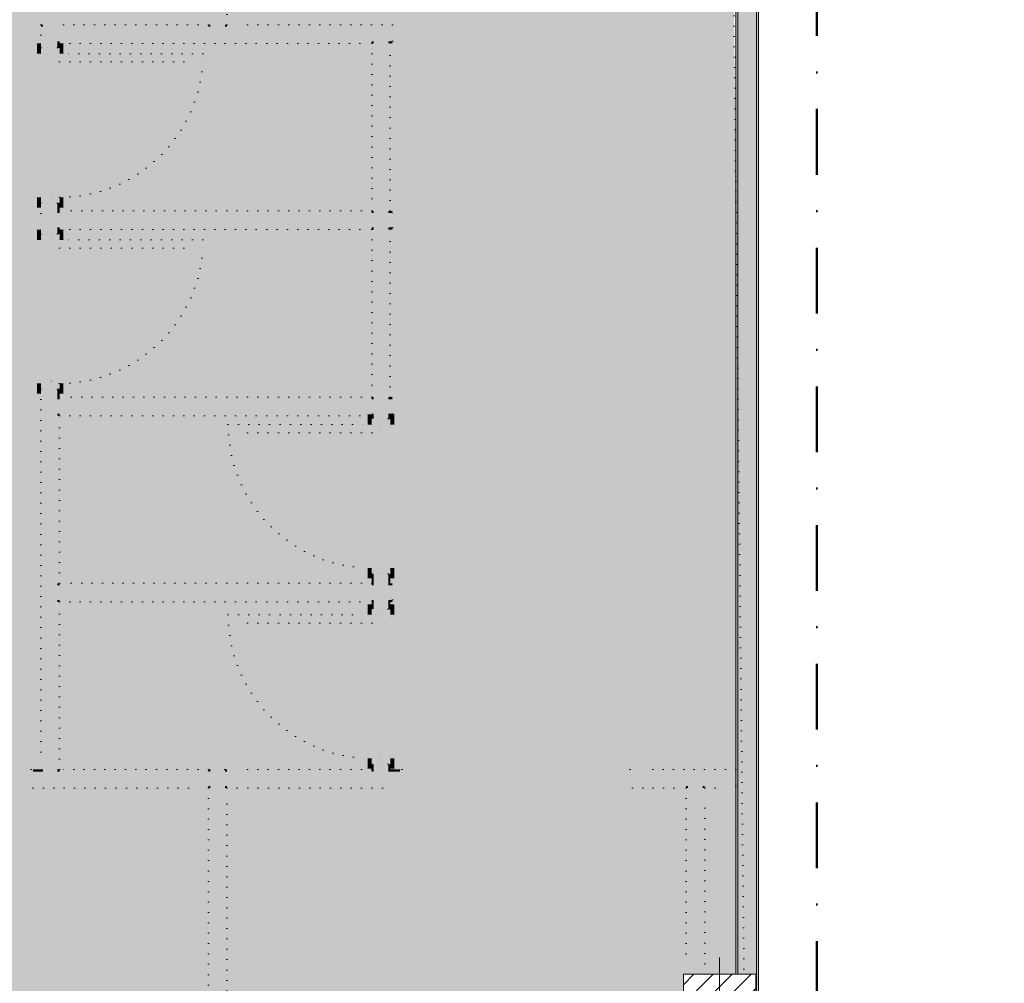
# Model space of a CAD drawing. Header units: millimetres. Extents: x -40968 to 11883, y -18948 to 4746.
# Tile 29 of 33: x 2619 to 7381, y -7033 to -2376. Entities that reach past the tile are written whole.
import ezdxf

# ---------------------------------------------------------------- set-up
doc = ezdxf.new("R2010")
doc.units = ezdxf.units.MM
doc.header["$MEASUREMENT"] = 0
for name, pattern in [('Punteado_1', [50, 0, -50]), ('Punto & Rayas', [670.277762, 317.5, -176.388889, 0, -176.388874]), ('Wipeout_Contour', [1000, 0, -1000])]:
    doc.linetypes.add(name, pattern=pattern)
for name, color, linetype, lineweight, true_color in [('01_2D_Ambit_Pluma_Nº__242', 7, 'Continuous', 50, 0xfb0013), ('12_FAÇ_Façana_Pluma_Nº__102', 7, 'Continuous', 5, 0xcccccc), ('12_FAÇ_Façana_Pluma_Nº__176', 7, 'Continuous', 15, 0x93a0c6)]:
    doc.layers.add(name, color=color, linetype=linetype, lineweight=lineweight, true_color=true_color)
for name, color, linetype in [('10_ESTR_Pilars', 7, 'Continuous'), ('12_FAÇ_Façana', 7, 'Continuous'), ('Demolido_07_CR_Cel Ras', 7, 'Continuous'), ('Demolido_12_FAÇ_Façana', 7, 'Continuous'), ('Demolido_Puertas Archicad', 7, 'Continuous')]:
    doc.layers.add(name, color=color, linetype=linetype)
for name, color, linetype, lineweight in [('10_ESTR_Pilars_Pluma_Nº__20', 1, 'Continuous', 5), ('10_ESTR_Pilars_Pluma_Nº__28', 7, 'Continuous', 20), ('10_ESTR_Pilars_Pluma_Nº__42', 8, 'Continuous', 25), ('12_FAÇ_Façana_Pluma_Nº__7', 7, 'Continuous', 5), ('Demolido_07_CR_Cel Ras_Pluma_Nº__1', 7, 'Continuous', 5), ('Demolido_07_CR_Cel Ras_Pluma_Nº__100', 2, 'Continuous', 5), ('Demolido_12_FAÇ_Façana_Pluma_Nº__1', 7, 'Continuous', 5), ('Demolido_12_FAÇ_Façana_Pluma_Nº__100', 2, 'Continuous', 5), ('Demolido_Puertas Archicad_Pluma_Nº__1', 7, 'Continuous', 5), ('Demolido_Puertas Archicad_Pluma_Nº__100', 2, 'Continuous', 5)]:
    doc.layers.add(name, color=color, linetype=linetype, lineweight=lineweight)

# ---------------------------------------------------------------- blocks, each defined once
blk = doc.blocks.new('Forjado_3_1', base_point=(-23028.4, -1194))
at = {"layer": 'Demolido_07_CR_Cel Ras_Pluma_Nº__100', "linetype": 'Continuous', "lineweight": 0, "true_color": 0x3f3f00}
blk.add_hatch(color=48, dxfattribs=at).paths.add_polyline_path([(-23028.4, -1194), (-1681.1, -1194), (-1681.1, -12339), (-1971.1, -12439), (-3638.9, -12429), (-3638.9, -17084), (5828.9, -17084), (5828.9, -16789), (6428.9, -16799), (6428.9, -12439), (6178.9, -12439), (6061.7, -1189.8), (7253.9, -1194), (7253.9, 3863.5), (-28209.8, 3863.5), (-28209.8, 2109.6), (-23028.4, 2109.6)])
at = {"layer": 'Demolido_07_CR_Cel Ras_Pluma_Nº__1', "color": 7, "linetype": 'Punteado_1', "lineweight": 5, "flags": 128}
blk.add_lwpolyline([(-23028.4, -1194), (-1681.1, -1194), (-1681.1, -12339), (-1971.1, -12439), (-3638.9, -12429), (-3638.9, -17084), (5828.9, -17084), (5828.9, -16789), (6428.9, -16799), (6428.9, -12439), (6178.9, -12439), (6061.7, -1189.8), (7253.9, -1194), (7253.9, 3863.5), (-28209.8, 3863.5), (-28209.8, 2109.6), (-23028.4, 2109.6)], close=True, dxfattribs=at)
blk = doc.blocks.new('Puerta 27[6]_1')
at = {"layer": 'Demolido_Puertas Archicad_Pluma_Nº__100', "linetype": 'Continuous', "lineweight": 5}
for points in [[(2721.4, -3439.9), (2721.4, -3389.9), (2702.4, -3389.9), (2702.4, -3439.9)], [(2721.4, -3411.9), (2721.4, -3451.9), (2771.4, -3451.9), (2771.4, -3439.9), (2811.4, -3439.9), (2811.4, -3411.9)], [(2830.4, -3439.9), (2830.4, -3389.9), (2811.4, -3389.9), (2811.4, -3439.9)], [(3505.4, -3439.9), (2811.4, -3439.9), (2811.4, -3479.9), (3505.4, -3479.9)], [(2702.4, -4133.9), (2702.4, -4183.9), (2721.4, -4183.9), (2721.4, -4133.9)], [(2721.4, -4121.9), (2721.4, -4161.9), (2811.4, -4161.9), (2811.4, -4133.9), (2771.4, -4133.9), (2771.4, -4121.9)], [(2811.4, -4133.9), (2811.4, -4183.9), (2830.4, -4183.9), (2830.4, -4133.9)]]:
    blk.add_hatch(color=2, dxfattribs=at).paths.add_polyline_path(points)
at = {"layer": 'Demolido_Puertas Archicad_Pluma_Nº__1', "color": 7, "linetype": 'Punteado_1', "lineweight": 5}
for p, q in [((2721.4, -3389.9), (2702.4, -3389.9)), ((2702.4, -3389.9), (2702.4, -3439.9)), ((2721.4, -3439.9), (2721.4, -3389.9)), ((2721.4, -3411.9), (2721.4, -3389.9)), ((2721.4, -3411.9), (2721.4, -3389.9)), ((2721.4, -3411.9), (2811.4, -3411.9)), ((2721.4, -3451.9), (2721.4, -3411.9)), ((2731.4, -3411.9), (2721.4, -3411.9)), ((2731.4, -3411.9), (2721.4, -3411.9)), ((2801.4, -3411.9), (2731.4, -3411.9)), ((2801.4, -3411.9), (2731.4, -3411.9)), ((2811.4, -3411.9), (2801.4, -3411.9)), ((2811.4, -3411.9), (2801.4, -3411.9)), ((2830.4, -3389.9), (2811.4, -3389.9)), ((2811.4, -3389.9), (2811.4, -3439.9)), ((2811.4, -3411.9), (2811.4, -3389.9)), ((2811.4, -3411.9), (2811.4, -3389.9)), ((2811.4, -3411.9), (2811.4, -3439.9)), ((2830.4, -3439.9), (2830.4, -3389.9)), ((2702.4, -3439.9), (2721.4, -3439.9)), ((2771.4, -3451.9), (2721.4, -3451.9)), ((2811.4, -3439.9), (2771.4, -3439.9)), ((2771.4, -3439.9), (2771.4, -3451.9)), ((2811.4, -3439.9), (2830.4, -3439.9)), ((3505.4, -3439.9), (2811.4, -3439.9)), ((2811.4, -3439.9), (2811.4, -3479.9)), ((3505.4, -3479.9), (3505.4, -3439.9)), ((2811.4, -3479.9), (3505.4, -3479.9)), ((2702.4, -4133.9), (2702.4, -4183.9)), ((2721.4, -4133.9), (2702.4, -4133.9)), ((2721.4, -4121.9), (2771.4, -4121.9)), ((2721.4, -4161.9), (2721.4, -4121.9)), ((2721.4, -4183.9), (2721.4, -4133.9)), ((2771.4, -4121.9), (2771.4, -4133.9)), ((2771.4, -4133.9), (2811.4, -4133.9)), ((2811.4, -4133.9), (2811.4, -4183.9)), ((2830.4, -4133.9), (2811.4, -4133.9)), ((2811.4, -4133.9), (2811.4, -4161.9)), ((2830.4, -4183.9), (2830.4, -4133.9)), ((2702.4, -4183.9), (2721.4, -4183.9)), ((2811.4, -4161.9), (2721.4, -4161.9)), ((2731.4, -4161.9), (2721.4, -4161.9)), ((2731.4, -4161.9), (2721.4, -4161.9)), ((2721.4, -4161.9), (2721.4, -4183.9)), ((2721.4, -4161.9), (2721.4, -4183.9)), ((2801.4, -4161.9), (2731.4, -4161.9)), ((2801.4, -4161.9), (2731.4, -4161.9)), ((2811.4, -4161.9), (2801.4, -4161.9)), ((2811.4, -4161.9), (2801.4, -4161.9)), ((2811.4, -4161.9), (2811.4, -4183.9)), ((2811.4, -4161.9), (2811.4, -4183.9)), ((2811.4, -4183.9), (2830.4, -4183.9))]:
    blk.add_line(p, q, dxfattribs=at)
blk.add_arc((2811.4, -3439.9), 694, 270, 0, dxfattribs=at)
blk = doc.blocks.new('Puerta 27[7]_1')
at = {"layer": 'Demolido_Puertas Archicad_Pluma_Nº__100', "linetype": 'Continuous', "lineweight": 5}
for points in [[(2721.4, -2539.9), (2721.4, -2489.9), (2702.4, -2489.9), (2702.4, -2539.9)], [(2721.4, -2511.9), (2721.4, -2551.9), (2771.4, -2551.9), (2771.4, -2539.9), (2811.4, -2539.9), (2811.4, -2511.9)], [(2830.4, -2539.9), (2830.4, -2489.9), (2811.4, -2489.9), (2811.4, -2539.9)], [(3505.4, -2539.9), (2811.4, -2539.9), (2811.4, -2579.9), (3505.4, -2579.9)], [(2702.4, -3233.9), (2702.4, -3283.9), (2721.4, -3283.9), (2721.4, -3233.9)], [(2721.4, -3221.9), (2721.4, -3261.9), (2811.4, -3261.9), (2811.4, -3233.9), (2771.4, -3233.9), (2771.4, -3221.9)], [(2811.4, -3233.9), (2811.4, -3283.9), (2830.4, -3283.9), (2830.4, -3233.9)]]:
    blk.add_hatch(color=2, dxfattribs=at).paths.add_polyline_path(points)
at = {"layer": 'Demolido_Puertas Archicad_Pluma_Nº__1', "color": 7, "linetype": 'Punteado_1', "lineweight": 5}
for p, q in [((2721.4, -2489.9), (2702.4, -2489.9)), ((2702.4, -2489.9), (2702.4, -2539.9)), ((2721.4, -2539.9), (2721.4, -2489.9)), ((2721.4, -2511.9), (2721.4, -2489.9)), ((2721.4, -2511.9), (2721.4, -2489.9)), ((2721.4, -2511.9), (2811.4, -2511.9)), ((2721.4, -2551.9), (2721.4, -2511.9)), ((2731.4, -2511.9), (2721.4, -2511.9)), ((2731.4, -2511.9), (2721.4, -2511.9)), ((2801.4, -2511.9), (2731.4, -2511.9)), ((2801.4, -2511.9), (2731.4, -2511.9)), ((2811.4, -2511.9), (2801.4, -2511.9)), ((2811.4, -2511.9), (2801.4, -2511.9)), ((2830.4, -2489.9), (2811.4, -2489.9)), ((2811.4, -2489.9), (2811.4, -2539.9)), ((2811.4, -2511.9), (2811.4, -2489.9)), ((2811.4, -2511.9), (2811.4, -2489.9)), ((2811.4, -2511.9), (2811.4, -2539.9)), ((2830.4, -2539.9), (2830.4, -2489.9)), ((2702.4, -2539.9), (2721.4, -2539.9)), ((2771.4, -2551.9), (2721.4, -2551.9)), ((2811.4, -2539.9), (2771.4, -2539.9)), ((2771.4, -2539.9), (2771.4, -2551.9)), ((2811.4, -2539.9), (2830.4, -2539.9)), ((3505.4, -2539.9), (2811.4, -2539.9)), ((2811.4, -2539.9), (2811.4, -2579.9)), ((3505.4, -2579.9), (3505.4, -2539.9)), ((2811.4, -2579.9), (3505.4, -2579.9)), ((2702.4, -3233.9), (2702.4, -3283.9)), ((2721.4, -3233.9), (2702.4, -3233.9)), ((2721.4, -3221.9), (2771.4, -3221.9)), ((2721.4, -3261.9), (2721.4, -3221.9)), ((2721.4, -3283.9), (2721.4, -3233.9)), ((2771.4, -3221.9), (2771.4, -3233.9)), ((2771.4, -3233.9), (2811.4, -3233.9)), ((2811.4, -3233.9), (2811.4, -3283.9)), ((2830.4, -3233.9), (2811.4, -3233.9)), ((2811.4, -3233.9), (2811.4, -3261.9)), ((2830.4, -3283.9), (2830.4, -3233.9)), ((2702.4, -3283.9), (2721.4, -3283.9)), ((2811.4, -3261.9), (2721.4, -3261.9)), ((2731.4, -3261.9), (2721.4, -3261.9)), ((2731.4, -3261.9), (2721.4, -3261.9)), ((2721.4, -3261.9), (2721.4, -3283.9)), ((2721.4, -3261.9), (2721.4, -3283.9)), ((2801.4, -3261.9), (2731.4, -3261.9)), ((2801.4, -3261.9), (2731.4, -3261.9)), ((2811.4, -3261.9), (2801.4, -3261.9)), ((2811.4, -3261.9), (2801.4, -3261.9)), ((2811.4, -3261.9), (2811.4, -3283.9)), ((2811.4, -3261.9), (2811.4, -3283.9)), ((2811.4, -3283.9), (2830.4, -3283.9))]:
    blk.add_line(p, q, dxfattribs=at)
blk.add_arc((2811.4, -2539.9), 694, 270, 0, dxfattribs=at)
blk = doc.blocks.new('Muro_64_1', base_point=(2811.4, -6089.9))
at = {"layer": 'Demolido_12_FAÇ_Façana_Pluma_Nº__100', "linetype": 'Continuous', "lineweight": 5}
for points in [[(2721.4, -2399.9), (2731.4, -2409.9), (2731.4, -2399.9)], [(2721.4, -2409.9), (2731.4, -2409.9), (2721.4, -2399.9)], [(2721.4, -2409.9), (2721.4, -2511.9), (2731.4, -2511.9), (2731.4, -2409.9)], [(2731.4, -2409.9), (2801.4, -2479.9), (2801.4, -2409.9)], [(2731.4, -2479.9), (2801.4, -2479.9), (2731.4, -2409.9)], [(2731.4, -2511.9), (2801.4, -2511.9), (2801.4, -2479.9), (2731.4, -2479.9)], [(2801.4, -2479.9), (2811.4, -2489.9), (2811.4, -2479.9)], [(2801.4, -2489.9), (2811.4, -2489.9), (2801.4, -2479.9)], [(2801.4, -2511.9), (2811.4, -2511.9), (2811.4, -2489.9), (2801.4, -2489.9)], [(2721.4, -3411.9), (2731.4, -3411.9), (2731.4, -3261.9), (2721.4, -3261.9)], [(2731.4, -3261.9), (2731.4, -3309.9), (2801.4, -3309.9), (2801.4, -3261.9)], [(2801.4, -3261.9), (2801.4, -3299.9), (2811.4, -3299.9), (2811.4, -3261.9)], [(2731.4, -3309.9), (2731.4, -3379.9), (2801.4, -3379.9), (2801.4, -3309.9)], [(2801.4, -3299.9), (2801.4, -3309.9), (2811.4, -3309.9), (2811.4, -3299.9)], [(2731.4, -3411.9), (2801.4, -3411.9), (2801.4, -3379.9), (2731.4, -3379.9)], [(2801.4, -3379.9), (2801.4, -3389.9), (2811.4, -3389.9), (2811.4, -3379.9)], [(2801.4, -3411.9), (2811.4, -3411.9), (2811.4, -3389.9), (2801.4, -3389.9)], [(2721.4, -5999.9), (2731.4, -5999.9), (2731.4, -4161.9), (2721.4, -4161.9)], [(2731.4, -4161.9), (2731.4, -4209.9), (2801.4, -4209.9), (2801.4, -4161.9)], [(2801.4, -4161.9), (2801.4, -4199.9), (2811.4, -4199.9), (2811.4, -4161.9)], [(2731.4, -4209.9), (2731.4, -4279.9), (2801.4, -4279.9), (2801.4, -4209.9)], [(2801.4, -4199.9), (2801.4, -4209.9), (2811.4, -4209.9), (2811.4, -4199.9)], [(2731.4, -4279.9), (2731.4, -5109.9), (2801.4, -5109.9), (2801.4, -4279.9)], [(2801.4, -4279.9), (2801.4, -4289.9), (2811.4, -4289.9), (2811.4, -4279.9)], [(2801.4, -4289.9), (2801.4, -5099.9), (2811.4, -5099.9), (2811.4, -4289.9)], [(2731.4, -5109.9), (2731.4, -5179.9), (2801.4, -5179.9), (2801.4, -5109.9)], [(2801.4, -5099.9), (2801.4, -5109.9), (2811.4, -5109.9), (2811.4, -5099.9)], [(2731.4, -5179.9), (2731.4, -5999.9), (2801.4, -5999.9), (2801.4, -5179.9)], [(2801.4, -5179.9), (2801.4, -5189.9), (2811.4, -5189.9), (2811.4, -5179.9)], [(2801.4, -5189.9), (2801.4, -5999.9), (2811.4, -5999.9), (2811.4, -5189.9)], [(2801.4, -5999.9), (2731.4, -5999.9), (2731.4, -6009.9), (2801.4, -6009.9)]]:
    blk.add_hatch(color=2, dxfattribs=at).paths.add_polyline_path(points)
at = {"layer": 'Demolido_12_FAÇ_Façana_Pluma_Nº__1', "color": 7, "linetype": 'Punteado_1', "lineweight": 5}
for p, q in [((2721.4, -2511.9), (2721.4, -2489.9)), ((2731.4, -2511.9), (2721.4, -2511.9)), ((2801.4, -2511.9), (2731.4, -2511.9)), ((2811.4, -2511.9), (2801.4, -2511.9)), ((2811.4, -2511.9), (2811.4, -2489.9)), ((2721.4, -3261.9), (2721.4, -3283.9)), ((2731.4, -3261.9), (2721.4, -3261.9)), ((2801.4, -3261.9), (2731.4, -3261.9)), ((2811.4, -3261.9), (2801.4, -3261.9)), ((2811.4, -3261.9), (2811.4, -3283.9)), ((2721.4, -3411.9), (2721.4, -3389.9)), ((2731.4, -3411.9), (2721.4, -3411.9)), ((2801.4, -3411.9), (2731.4, -3411.9)), ((2811.4, -3411.9), (2801.4, -3411.9)), ((2811.4, -3411.9), (2811.4, -3389.9)), ((2721.4, -4161.9), (2721.4, -4183.9)), ((2731.4, -4161.9), (2721.4, -4161.9)), ((2801.4, -4161.9), (2731.4, -4161.9)), ((2811.4, -4161.9), (2801.4, -4161.9)), ((2811.4, -4161.9), (2811.4, -4183.9))]:
    blk.add_line(p, q, dxfattribs=at)
at = {"layer": 'Demolido_12_FAÇ_Façana_Pluma_Nº__1', "color": 7, "linetype": 'Punteado_1', "lineweight": 5, "flags": 128}
for points in [[(2721.4, -2399.9), (2731.4, -2399.9)], [(2721.4, -2399.9), (2721.4, -2511.9)], [(2811.4, -2511.9), (2811.4, -2489.9)], [(2721.4, -3261.9), (2721.4, -3411.9)], [(2811.4, -3299.9), (2811.4, -3261.9)], [(2811.4, -3411.9), (2811.4, -3389.9)], [(2721.4, -4161.9), (2721.4, -5999.9)], [(2811.4, -4199.9), (2811.4, -4161.9)], [(2811.4, -5099.9), (2811.4, -4289.9)], [(2811.4, -5999.9), (2811.4, -5189.9)]]:
    blk.add_lwpolyline(points, dxfattribs=at)
at = {"layer": 'Demolido_Puertas Archicad', "color": 7, "linetype": 'Punteado_1', "lineweight": 5}
for name in ['Puerta 27[7]_1', 'Puerta 27[6]_1']:
    blk.add_blockref(name, (0, 0), dxfattribs=at)
blk = doc.blocks.new('Muro_65_1', base_point=(2811.4, -2489.9))
at = {"layer": 'Demolido_12_FAÇ_Façana_Pluma_Nº__100', "linetype": 'Continuous', "lineweight": 5}
for points in [[(2731.4, -2399.9), (2731.4, -2409.9), (3531.4, -2409.9), (3531.4, -2399.9)], [(2801.4, -2409.9), (2801.4, -2479.9), (3541.4, -2479.9), (3541.4, -2409.9)], [(3541.4, -2399.9), (3531.4, -2399.9), (3531.4, -2409.9), (3541.4, -2409.9)], [(3611.4, -2409.9), (3541.4, -2409.9), (3541.4, -2479.9), (3611.4, -2479.9)], [(3621.4, -2399.9), (3611.4, -2399.9), (3611.4, -2409.9), (3621.4, -2409.9)], [(4331.4, -2409.9), (3611.4, -2409.9), (3611.4, -2479.9), (4331.4, -2479.9)], [(3621.4, -2409.9), (4421.4, -2409.9), (4421.4, -2399.9), (3621.4, -2399.9)], [(4401.4, -2409.9), (4331.4, -2409.9), (4331.4, -2479.9), (4401.4, -2479.9)], [(4401.4, -2479.9), (4421.4, -2479.9), (4421.4, -2409.9), (4401.4, -2409.9)], [(4321.4, -2479.9), (2811.4, -2479.9), (2811.4, -2489.9), (4321.4, -2489.9)], [(4331.4, -2479.9), (4321.4, -2479.9), (4321.4, -2489.9), (4331.4, -2489.9)], [(4411.4, -2479.9), (4401.4, -2479.9), (4401.4, -2489.9), (4411.4, -2489.9)], [(4411.4, -2489.9), (4421.4, -2489.9), (4421.4, -2479.9), (4411.4, -2479.9)]]:
    blk.add_hatch(color=2, dxfattribs=at).paths.add_polyline_path(points)
at = {"layer": 'Demolido_12_FAÇ_Façana_Pluma_Nº__1', "color": 7, "linetype": 'Punteado_1', "lineweight": 5, "flags": 128}
for points in [[(3531.4, -2399.9), (2731.4, -2399.9)], [(4421.4, -2399.9), (3621.4, -2399.9)], [(4421.4, -2409.9), (4421.4, -2399.9)], [(4421.4, -2479.9), (4421.4, -2409.9)], [(2811.4, -2489.9), (4321.4, -2489.9)], [(4411.4, -2489.9), (4421.4, -2489.9)], [(4421.4, -2489.9), (4421.4, -2479.9)]]:
    blk.add_lwpolyline(points, dxfattribs=at)
blk = doc.blocks.new('Muro_66_1', base_point=(2811.4, -3389.9))
at = {"layer": 'Demolido_12_FAÇ_Façana_Pluma_Nº__100', "linetype": 'Continuous', "lineweight": 5}
for points in [[(2801.4, -3309.9), (2801.4, -3379.9), (2811.4, -3379.9), (2811.4, -3309.9)], [(4321.4, -3299.9), (2811.4, -3299.9), (2811.4, -3309.9), (4321.4, -3309.9)], [(2811.4, -3379.9), (4321.4, -3379.9), (4321.4, -3309.9), (2811.4, -3309.9)], [(4321.4, -3309.9), (4321.4, -3379.9), (4331.4, -3379.9), (4331.4, -3309.9)], [(4401.4, -3309.9), (4401.4, -3379.9), (4411.4, -3379.9), (4411.4, -3309.9)], [(4421.4, -3299.9), (4411.4, -3299.9), (4411.4, -3309.9), (4421.4, -3309.9)], [(4411.4, -3379.9), (4421.4, -3379.9), (4421.4, -3309.9), (4411.4, -3309.9)], [(2811.4, -3389.9), (4321.4, -3389.9), (4321.4, -3379.9), (2811.4, -3379.9)], [(4411.4, -3389.9), (4421.4, -3389.9), (4421.4, -3379.9), (4411.4, -3379.9)]]:
    blk.add_hatch(color=2, dxfattribs=at).paths.add_polyline_path(points)
at = {"layer": 'Demolido_12_FAÇ_Façana_Pluma_Nº__1', "color": 7, "linetype": 'Punteado_1', "lineweight": 5, "flags": 128}
for points in [[(4321.4, -3299.9), (2811.4, -3299.9)], [(4421.4, -3299.9), (4411.4, -3299.9)], [(4421.4, -3309.9), (4421.4, -3299.9)], [(4421.4, -3379.9), (4421.4, -3309.9)], [(4421.4, -3389.9), (4421.4, -3379.9)], [(2811.4, -3389.9), (4321.4, -3389.9)], [(4411.4, -3389.9), (4421.4, -3389.9)]]:
    blk.add_lwpolyline(points, dxfattribs=at)
blk = doc.blocks.new('Muro_67_1', base_point=(2811.4, -4289.9))
at = {"layer": 'Demolido_12_FAÇ_Façana_Pluma_Nº__100', "linetype": 'Continuous', "lineweight": 5}
for points in [[(2801.4, -4209.9), (2801.4, -4279.9), (2811.4, -4279.9), (2811.4, -4209.9)], [(4321.4, -4199.9), (2811.4, -4199.9), (2811.4, -4209.9), (4321.4, -4209.9)], [(2811.4, -4279.9), (4321.4, -4279.9), (4321.4, -4209.9), (2811.4, -4209.9)], [(4321.4, -4209.9), (4321.4, -4279.9), (4331.4, -4279.9), (4331.4, -4209.9)], [(4401.4, -4209.9), (4401.4, -4279.9), (4411.4, -4279.9), (4411.4, -4209.9)], [(4421.4, -4199.9), (4411.4, -4199.9), (4411.4, -4209.9), (4421.4, -4209.9)], [(4411.4, -4279.9), (4421.4, -4279.9), (4421.4, -4209.9), (4411.4, -4209.9)], [(2811.4, -4289.9), (4321.4, -4289.9), (4321.4, -4279.9), (2811.4, -4279.9)], [(4411.4, -4289.9), (4421.4, -4289.9), (4421.4, -4279.9), (4411.4, -4279.9)]]:
    blk.add_hatch(color=2, dxfattribs=at).paths.add_polyline_path(points)
at = {"layer": 'Demolido_12_FAÇ_Façana_Pluma_Nº__1', "color": 7, "linetype": 'Punteado_1', "lineweight": 5, "flags": 128}
for points in [[(4321.4, -4199.9), (2811.4, -4199.9)], [(4421.4, -4199.9), (4411.4, -4199.9)], [(4421.4, -4209.9), (4421.4, -4199.9)], [(4421.4, -4279.9), (4421.4, -4209.9)], [(4421.4, -4289.9), (4421.4, -4279.9)], [(2811.4, -4289.9), (4321.4, -4289.9)], [(4411.4, -4289.9), (4421.4, -4289.9)]]:
    blk.add_lwpolyline(points, dxfattribs=at)
blk = doc.blocks.new('Muro_68_1', base_point=(2811.4, -5189.9))
at = {"layer": 'Demolido_12_FAÇ_Façana_Pluma_Nº__100', "linetype": 'Continuous', "lineweight": 5}
for points in [[(2801.4, -5109.9), (2801.4, -5179.9), (2811.4, -5179.9), (2811.4, -5109.9)], [(4321.4, -5099.9), (2811.4, -5099.9), (2811.4, -5109.9), (4321.4, -5109.9)], [(2811.4, -5179.9), (4321.4, -5179.9), (4321.4, -5109.9), (2811.4, -5109.9)], [(4321.4, -5109.9), (4321.4, -5179.9), (4331.4, -5179.9), (4331.4, -5109.9)], [(4401.4, -5109.9), (4401.4, -5179.9), (4411.4, -5179.9), (4411.4, -5109.9)], [(4421.4, -5099.9), (4411.4, -5099.9), (4411.4, -5109.9), (4421.4, -5109.9)], [(4411.4, -5179.9), (4421.4, -5179.9), (4421.4, -5109.9), (4411.4, -5109.9)], [(2811.4, -5189.9), (4321.4, -5189.9), (4321.4, -5179.9), (2811.4, -5179.9)], [(4411.4, -5189.9), (4421.4, -5189.9), (4421.4, -5179.9), (4411.4, -5179.9)]]:
    blk.add_hatch(color=2, dxfattribs=at).paths.add_polyline_path(points)
at = {"layer": 'Demolido_12_FAÇ_Façana_Pluma_Nº__1', "color": 7, "linetype": 'Punteado_1', "lineweight": 5, "flags": 128}
for points in [[(4321.4, -5099.9), (2811.4, -5099.9)], [(4421.4, -5099.9), (4411.4, -5099.9)], [(4421.4, -5109.9), (4421.4, -5099.9)], [(4421.4, -5179.9), (4421.4, -5109.9)], [(2811.4, -5189.9), (4321.4, -5189.9)], [(4411.4, -5189.9), (4421.4, -5189.9)], [(4421.4, -5189.9), (4421.4, -5179.9)]]:
    blk.add_lwpolyline(points, dxfattribs=at)
blk = doc.blocks.new('Abertura Rectangular 27[8]_1')
at = {"layer": 'Demolido_Puertas Archicad_Pluma_Nº__1', "color": 7, "linetype": 'Punteado_1', "lineweight": 5}
for p, q in [((4469, -5999.9), (4469, -6089.9)), ((5572.1, -5999.9), (5572.1, -6089.9)), ((4459, -6089.9), (4469, -6089.9)), ((5582.1, -6089.9), (5572.1, -6089.9))]:
    blk.add_line(p, q, dxfattribs=at)
blk = doc.blocks.new('Abertura Rectangular 27[9]_1')
at = {"layer": 'Demolido_Puertas Archicad_Pluma_Nº__1', "color": 7, "linetype": 'Punteado_1', "lineweight": 5}
for p, q in [((1570.7, -5999.9), (1570.7, -6089.9)), ((2673.9, -5999.9), (2673.9, -6089.9)), ((1560.7, -6089.9), (1570.7, -6089.9)), ((2683.9, -6089.9), (2673.9, -6089.9))]:
    blk.add_line(p, q, dxfattribs=at)
blk = doc.blocks.new('Muro_69_1', base_point=(1272.1, -6089.9))
at = {"layer": 'Demolido_12_FAÇ_Façana_Pluma_Nº__100', "linetype": 'Continuous', "lineweight": 5}
for points in [[(2683.9, -6089.9), (2683.9, -6079.9), (2683.9, -5999.9), (2673.9, -5999.9), (2673.9, -6089.9)], [(2683.9, -5999.9), (2683.9, -6009.9), (2721.4, -6009.9), (2721.4, -5999.9)], [(2731.4, -5999.9), (2721.4, -5999.9), (2721.4, -6009.9), (2731.4, -6009.9)], [(2811.4, -5999.9), (2801.4, -5999.9), (2801.4, -6009.9), (2811.4, -6009.9)], [(2811.4, -6009.9), (3531.4, -6009.9), (3531.4, -5999.9), (2811.4, -5999.9)], [(4321.4, -5999.9), (3621.4, -5999.9), (3621.4, -6009.9), (4321.4, -6009.9)], [(4331.4, -5999.9), (4321.4, -5999.9), (4321.4, -6009.9), (4331.4, -6009.9)], [(4411.4, -5999.9), (4401.4, -5999.9), (4401.4, -6009.9), (4411.4, -6009.9)], [(4459, -5999.9), (4411.4, -5999.9), (4411.4, -6009.9), (4459, -6009.9)], [(4469, -6089.9), (4469, -5999.9), (4459, -5999.9), (4459, -6079.9), (4459, -6089.9)], [(5582.1, -6089.9), (5582.1, -6079.9), (5582.1, -5999.9), (5572.1, -5999.9), (5572.1, -6089.9)], [(6082.1, -5999.9), (5582.1, -5999.9), (5582.1, -6009.9), (6082.1, -6009.9)], [(2683.9, -6009.9), (2683.9, -6079.9), (2731.4, -6079.9), (2731.4, -6009.9)], [(2801.4, -6009.9), (2731.4, -6009.9), (2731.4, -6079.9), (2801.4, -6079.9)], [(2801.4, -6079.9), (3531.4, -6079.9), (3531.4, -6009.9), (2801.4, -6009.9)], [(3531.4, -6009.9), (3531.4, -6079.9), (3541.4, -6079.9), (3541.4, -6009.9)], [(3611.4, -6009.9), (3611.4, -6079.9), (3621.4, -6079.9), (3621.4, -6009.9)], [(4331.4, -6009.9), (3621.4, -6009.9), (3621.4, -6079.9), (4331.4, -6079.9)], [(4401.4, -6009.9), (4331.4, -6009.9), (4331.4, -6079.9), (4401.4, -6079.9)], [(4401.4, -6079.9), (4459, -6079.9), (4459, -6009.9), (4401.4, -6009.9)], [(5582.1, -6079.9), (5852.1, -6079.9), (5852.1, -6009.9), (5582.1, -6009.9)], [(5922.1, -6009.9), (5852.1, -6009.9), (5852.1, -6079.9), (5922.1, -6079.9)], [(5922.1, -6079.9), (6082.1, -6079.9), (6082.1, -6009.9), (5922.1, -6009.9)], [(2683.9, -6079.9), (2683.9, -6089.9), (3531.4, -6089.9), (3531.4, -6079.9)], [(3621.4, -6079.9), (3621.4, -6089.9), (4459, -6089.9), (4459, -6079.9)], [(5582.1, -6089.9), (5842.1, -6089.9), (5842.1, -6079.9), (5582.1, -6079.9)], [(5852.1, -6079.9), (5842.1, -6079.9), (5842.1, -6089.9), (5852.1, -6089.9)], [(5932.1, -6079.9), (5922.1, -6079.9), (5922.1, -6089.9), (5932.1, -6089.9)], [(5932.1, -6089.9), (6082.1, -6089.9), (6082.1, -6079.9), (5932.1, -6079.9)]]:
    blk.add_hatch(color=2, dxfattribs=at).paths.add_polyline_path(points)
at = {"layer": 'Demolido_12_FAÇ_Façana_Pluma_Nº__1', "color": 7, "linetype": 'Punteado_1', "lineweight": 5}
for p, q in [((2673.9, -5999.9), (2673.9, -6089.9)), ((4469, -5999.9), (4469, -6089.9)), ((5572.1, -5999.9), (5572.1, -6089.9)), ((2683.9, -6089.9), (2673.9, -6089.9)), ((4459, -6089.9), (4469, -6089.9)), ((5582.1, -6089.9), (5572.1, -6089.9))]:
    blk.add_line(p, q, dxfattribs=at)
at = {"layer": 'Demolido_12_FAÇ_Façana_Pluma_Nº__1', "color": 7, "linetype": 'Punteado_1', "lineweight": 5, "flags": 128}
for points in [[(2721.4, -5999.9), (2683.9, -5999.9)], [(3531.4, -5999.9), (2811.4, -5999.9)], [(4321.4, -5999.9), (3621.4, -5999.9)], [(4459, -5999.9), (4411.4, -5999.9)], [(6082.1, -5999.9), (5582.1, -5999.9)], [(6082.1, -6009.9), (6082.1, -5999.9)], [(6082.1, -6079.9), (6082.1, -6009.9)], [(2683.9, -6089.9), (3531.4, -6089.9)], [(3621.4, -6089.9), (4459, -6089.9)], [(5582.1, -6089.9), (5842.1, -6089.9)], [(5932.1, -6089.9), (6082.1, -6089.9)], [(6082.1, -6089.9), (6082.1, -6079.9)]]:
    blk.add_lwpolyline(points, dxfattribs=at)
at = {"layer": 'Demolido_Puertas Archicad', "color": 7, "linetype": 'Punteado_1', "lineweight": 5}
for name in ['Abertura Rectangular 27[9]_1', 'Abertura Rectangular 27[8]_1']:
    blk.add_blockref(name, (0, 0), dxfattribs=at)
blk = doc.blocks.new('Muro_70_1', base_point=(3621.4, -9484))
at = {"layer": 'Demolido_12_FAÇ_Façana_Pluma_Nº__100', "linetype": 'Continuous', "lineweight": 5}
for points in [[(3531.4, -5999.9), (3531.4, -6009.9), (3541.4, -6009.9), (3541.4, -5999.9)], [(3611.4, -6009.9), (3611.4, -5999.9), (3541.4, -5999.9), (3541.4, -6009.9)], [(3611.4, -5999.9), (3611.4, -6009.9), (3621.4, -6009.9), (3621.4, -5999.9)], [(3541.4, -6009.9), (3541.4, -6079.9), (3611.4, -6079.9), (3611.4, -6009.9)], [(3531.4, -6079.9), (3531.4, -6089.9), (3541.4, -6089.9), (3541.4, -6079.9)], [(3531.4, -6089.9), (3531.4, -9374), (3541.4, -9374), (3541.4, -6089.9)], [(3541.4, -6079.9), (3541.4, -9374), (3611.4, -9374), (3611.4, -6079.9)], [(3611.4, -6079.9), (3611.4, -6089.9), (3621.4, -6089.9), (3621.4, -6079.9)], [(3611.4, -6089.9), (3611.4, -9374), (3621.4, -9374), (3621.4, -6089.9)], [(3541.4, -9384), (3611.4, -9384), (3611.4, -9374), (3541.4, -9374)]]:
    blk.add_hatch(color=2, dxfattribs=at).paths.add_polyline_path(points)
at = {"layer": 'Demolido_12_FAÇ_Façana_Pluma_Nº__1', "color": 7, "linetype": 'Punteado_1', "lineweight": 5, "flags": 128}
for points in [[(3541.4, -5999.9), (3531.4, -5999.9)], [(3611.4, -5999.9), (3541.4, -5999.9)], [(3621.4, -5999.9), (3611.4, -5999.9)], [(3531.4, -6089.9), (3531.4, -9374)], [(3621.4, -9374), (3621.4, -6089.9)]]:
    blk.add_lwpolyline(points, dxfattribs=at)
blk = doc.blocks.new('Muro_74_1', base_point=(3621.4, -2489.9))
at = {"layer": 'Demolido_12_FAÇ_Façana_Pluma_Nº__100', "linetype": 'Continuous', "lineweight": 5}
for points in [[(3531.4, -1124), (3531.4, -2399.9), (3541.4, -2399.9), (3541.4, -1124)], [(3611.4, -1114), (3541.4, -1114), (3541.4, -1124), (3611.4, -1124)], [(3611.4, -2399.9), (3611.4, -1124), (3541.4, -1124), (3541.4, -2399.9)], [(3621.4, -2399.9), (3621.4, -1124), (3611.4, -1124), (3611.4, -2399.9)], [(3611.4, -2399.9), (3541.4, -2399.9), (3541.4, -2409.9), (3611.4, -2409.9)]]:
    blk.add_hatch(color=2, dxfattribs=at).paths.add_polyline_path(points)
at = {"layer": 'Demolido_12_FAÇ_Façana_Pluma_Nº__1', "color": 7, "linetype": 'Punteado_1', "lineweight": 5, "flags": 128}
for points in [[(3531.4, -1124), (3531.4, -2399.9)], [(3621.4, -2399.9), (3621.4, -1124)]]:
    blk.add_lwpolyline(points, dxfattribs=at)
blk = doc.blocks.new('Puerta 27[14]_1')
at = {"layer": 'Demolido_Puertas Archicad_Pluma_Nº__100', "linetype": 'Continuous', "lineweight": 5}
for points in [[(4321.4, -5252.2), (4321.4, -5202.2), (4302.4, -5202.2), (4302.4, -5252.2)], [(4411.4, -5224.2), (4321.4, -5224.2), (4321.4, -5252.2), (4361.4, -5252.2), (4361.4, -5264.2), (4411.4, -5264.2)], [(4430.4, -5252.2), (4430.4, -5202.2), (4411.4, -5202.2), (4411.4, -5252.2)], [(3627.4, -5252.2), (3627.4, -5292.2), (4321.4, -5292.2), (4321.4, -5252.2)], [(4302.4, -5946.2), (4302.4, -5996.2), (4321.4, -5996.2), (4321.4, -5946.2)], [(4411.4, -5934.2), (4361.4, -5934.2), (4361.4, -5946.2), (4321.4, -5946.2), (4321.4, -5974.2), (4411.4, -5974.2)], [(4411.4, -5946.2), (4411.4, -5996.2), (4430.4, -5996.2), (4430.4, -5946.2)]]:
    blk.add_hatch(color=2, dxfattribs=at).paths.add_polyline_path(points)
at = {"layer": 'Demolido_Puertas Archicad_Pluma_Nº__1', "color": 7, "linetype": 'Punteado_1', "lineweight": 5}
for p, q in [((4321.4, -5202.2), (4302.4, -5202.2)), ((4302.4, -5202.2), (4302.4, -5252.2)), ((4321.4, -5252.2), (4321.4, -5202.2)), ((4321.4, -5224.2), (4321.4, -5202.2)), ((4321.4, -5224.2), (4321.4, -5202.2)), ((4411.4, -5224.2), (4321.4, -5224.2)), ((4321.4, -5224.2), (4321.4, -5252.2)), ((4331.4, -5224.2), (4321.4, -5224.2)), ((4331.4, -5224.2), (4321.4, -5224.2)), ((4401.4, -5224.2), (4331.4, -5224.2)), ((4401.4, -5224.2), (4331.4, -5224.2)), ((4411.4, -5224.2), (4401.4, -5224.2)), ((4411.4, -5224.2), (4401.4, -5224.2)), ((4430.4, -5202.2), (4411.4, -5202.2)), ((4411.4, -5202.2), (4411.4, -5252.2)), ((4411.4, -5224.2), (4411.4, -5202.2)), ((4411.4, -5224.2), (4411.4, -5202.2)), ((4411.4, -5264.2), (4411.4, -5224.2)), ((4430.4, -5252.2), (4430.4, -5202.2)), ((3627.4, -5252.2), (4321.4, -5252.2)), ((3627.4, -5292.2), (3627.4, -5252.2)), ((4302.4, -5252.2), (4321.4, -5252.2)), ((4321.4, -5252.2), (4361.4, -5252.2)), ((4321.4, -5252.2), (4321.4, -5292.2)), ((4361.4, -5252.2), (4361.4, -5264.2)), ((4361.4, -5264.2), (4411.4, -5264.2)), ((4411.4, -5252.2), (4430.4, -5252.2)), ((4321.4, -5292.2), (3627.4, -5292.2)), ((4302.4, -5946.2), (4302.4, -5996.2)), ((4321.4, -5946.2), (4302.4, -5946.2)), ((4321.4, -5996.2), (4321.4, -5946.2)), ((4361.4, -5946.2), (4321.4, -5946.2)), ((4321.4, -5946.2), (4321.4, -5974.2)), ((4411.4, -5934.2), (4361.4, -5934.2)), ((4361.4, -5934.2), (4361.4, -5946.2)), ((4411.4, -5974.2), (4411.4, -5934.2)), ((4411.4, -5946.2), (4411.4, -5996.2)), ((4430.4, -5946.2), (4411.4, -5946.2)), ((4430.4, -5996.2), (4430.4, -5946.2)), ((4302.4, -5996.2), (4321.4, -5996.2)), ((4321.4, -5974.2), (4411.4, -5974.2)), ((4331.4, -5974.2), (4321.4, -5974.2)), ((4331.4, -5974.2), (4321.4, -5974.2)), ((4321.4, -5974.2), (4321.4, -5996.2)), ((4321.4, -5974.2), (4321.4, -5996.2)), ((4401.4, -5974.2), (4331.4, -5974.2)), ((4401.4, -5974.2), (4331.4, -5974.2)), ((4411.4, -5974.2), (4401.4, -5974.2)), ((4411.4, -5974.2), (4401.4, -5974.2)), ((4411.4, -5974.2), (4411.4, -5996.2)), ((4411.4, -5974.2), (4411.4, -5996.2)), ((4411.4, -5996.2), (4430.4, -5996.2))]:
    blk.add_line(p, q, dxfattribs=at)
blk.add_arc((4321.4, -5252.2), 694, 180, 270, dxfattribs=at)
blk = doc.blocks.new('Puerta 27[15]_1')
at = {"layer": 'Demolido_Puertas Archicad_Pluma_Nº__100', "linetype": 'Continuous', "lineweight": 5}
for points in [[(4321.4, -4332.3), (4321.4, -4282.3), (4302.4, -4282.3), (4302.4, -4332.3)], [(4430.4, -4332.3), (4430.4, -4282.3), (4411.4, -4282.3), (4411.4, -4332.3)], [(3627.4, -4332.3), (3627.4, -4372.3), (4321.4, -4372.3), (4321.4, -4332.3)], [(4411.4, -4304.3), (4321.4, -4304.3), (4321.4, -4332.3), (4361.4, -4332.3), (4361.4, -4344.3), (4411.4, -4344.3)], [(4302.4, -5026.3), (4302.4, -5076.3), (4321.4, -5076.3), (4321.4, -5026.3)], [(4411.4, -5014.3), (4361.4, -5014.3), (4361.4, -5026.3), (4321.4, -5026.3), (4321.4, -5054.3), (4411.4, -5054.3)], [(4411.4, -5026.3), (4411.4, -5076.3), (4430.4, -5076.3), (4430.4, -5026.3)]]:
    blk.add_hatch(color=2, dxfattribs=at).paths.add_polyline_path(points)
at = {"layer": 'Demolido_Puertas Archicad_Pluma_Nº__1', "color": 7, "linetype": 'Punteado_1', "lineweight": 5}
for p, q in [((4321.4, -4282.3), (4302.4, -4282.3)), ((4302.4, -4282.3), (4302.4, -4332.3)), ((4321.4, -4332.3), (4321.4, -4282.3)), ((4321.4, -4304.3), (4321.4, -4282.3)), ((4321.4, -4304.3), (4321.4, -4282.3)), ((4430.4, -4282.3), (4411.4, -4282.3)), ((4411.4, -4282.3), (4411.4, -4332.3)), ((4411.4, -4304.3), (4411.4, -4282.3)), ((4411.4, -4304.3), (4411.4, -4282.3)), ((4430.4, -4332.3), (4430.4, -4282.3)), ((3627.4, -4332.3), (4321.4, -4332.3)), ((3627.4, -4372.3), (3627.4, -4332.3)), ((4302.4, -4332.3), (4321.4, -4332.3)), ((4411.4, -4304.3), (4321.4, -4304.3)), ((4321.4, -4304.3), (4321.4, -4332.3)), ((4331.4, -4304.3), (4321.4, -4304.3)), ((4331.4, -4304.3), (4321.4, -4304.3)), ((4321.4, -4332.3), (4361.4, -4332.3)), ((4321.4, -4332.3), (4321.4, -4372.3)), ((4401.4, -4304.3), (4331.4, -4304.3)), ((4401.4, -4304.3), (4331.4, -4304.3)), ((4361.4, -4332.3), (4361.4, -4344.3)), ((4411.4, -4304.3), (4401.4, -4304.3)), ((4411.4, -4304.3), (4401.4, -4304.3)), ((4411.4, -4344.3), (4411.4, -4304.3)), ((4411.4, -4332.3), (4430.4, -4332.3)), ((4321.4, -4372.3), (3627.4, -4372.3)), ((4361.4, -4344.3), (4411.4, -4344.3)), ((4302.4, -5026.3), (4302.4, -5076.3)), ((4321.4, -5026.3), (4302.4, -5026.3)), ((4321.4, -5076.3), (4321.4, -5026.3)), ((4361.4, -5026.3), (4321.4, -5026.3)), ((4321.4, -5026.3), (4321.4, -5054.3)), ((4411.4, -5014.3), (4361.4, -5014.3)), ((4361.4, -5014.3), (4361.4, -5026.3)), ((4411.4, -5054.3), (4411.4, -5014.3)), ((4411.4, -5026.3), (4411.4, -5076.3)), ((4430.4, -5026.3), (4411.4, -5026.3)), ((4430.4, -5076.3), (4430.4, -5026.3)), ((4302.4, -5076.3), (4321.4, -5076.3)), ((4321.4, -5054.3), (4411.4, -5054.3)), ((4331.4, -5054.3), (4321.4, -5054.3)), ((4331.4, -5054.3), (4321.4, -5054.3)), ((4321.4, -5054.3), (4321.4, -5076.3)), ((4321.4, -5054.3), (4321.4, -5076.3)), ((4401.4, -5054.3), (4331.4, -5054.3)), ((4401.4, -5054.3), (4331.4, -5054.3)), ((4411.4, -5054.3), (4401.4, -5054.3)), ((4411.4, -5054.3), (4401.4, -5054.3)), ((4411.4, -5054.3), (4411.4, -5076.3)), ((4411.4, -5054.3), (4411.4, -5076.3)), ((4411.4, -5076.3), (4430.4, -5076.3))]:
    blk.add_line(p, q, dxfattribs=at)
blk.add_arc((4321.4, -4332.3), 694, 180, 270, dxfattribs=at)
blk = doc.blocks.new('Muro_98_1', base_point=(4411.4, -6089.9))
at = {"layer": 'Demolido_12_FAÇ_Façana_Pluma_Nº__100', "linetype": 'Continuous', "lineweight": 5}
for points in [[(4331.4, -3299.9), (4331.4, -2489.9), (4321.4, -2489.9), (4321.4, -3299.9)], [(4401.4, -2479.9), (4331.4, -2479.9), (4331.4, -2489.9), (4401.4, -2489.9)], [(4401.4, -3309.9), (4401.4, -2489.9), (4331.4, -2489.9), (4331.4, -3309.9)], [(4411.4, -3299.9), (4411.4, -2489.9), (4401.4, -2489.9), (4401.4, -3299.9)], [(4321.4, -3299.9), (4321.4, -3309.9), (4331.4, -3309.9), (4331.4, -3299.9)], [(4331.4, -3309.9), (4331.4, -3379.9), (4401.4, -3379.9), (4401.4, -3309.9)], [(4401.4, -3299.9), (4401.4, -3309.9), (4411.4, -3309.9), (4411.4, -3299.9)], [(4321.4, -3379.9), (4321.4, -3389.9), (4331.4, -3389.9), (4331.4, -3379.9)], [(4331.4, -3379.9), (4331.4, -4209.9), (4401.4, -4209.9), (4401.4, -3379.9)], [(4401.4, -3379.9), (4401.4, -3389.9), (4411.4, -3389.9), (4411.4, -3379.9)], [(4321.4, -3389.9), (4321.4, -4199.9), (4331.4, -4199.9), (4331.4, -3389.9)], [(4401.4, -3389.9), (4401.4, -4199.9), (4411.4, -4199.9), (4411.4, -3389.9)], [(4321.4, -4199.9), (4321.4, -4209.9), (4331.4, -4209.9), (4331.4, -4199.9)], [(4331.4, -4209.9), (4331.4, -4279.9), (4401.4, -4279.9), (4401.4, -4209.9)], [(4401.4, -4199.9), (4401.4, -4209.9), (4411.4, -4209.9), (4411.4, -4199.9)], [(4321.4, -4279.9), (4321.4, -4289.9), (4331.4, -4289.9), (4331.4, -4279.9)], [(4331.4, -4304.3), (4401.4, -4304.3), (4401.4, -4279.9), (4331.4, -4279.9)], [(4401.4, -4279.9), (4401.4, -4289.9), (4411.4, -4289.9), (4411.4, -4279.9)], [(4321.4, -4289.9), (4321.4, -4304.3), (4331.4, -4304.3), (4331.4, -4289.9)], [(4401.4, -4304.3), (4411.4, -4304.3), (4411.4, -4289.9), (4401.4, -4289.9)], [(4321.4, -5099.9), (4331.4, -5099.9), (4331.4, -5054.3), (4321.4, -5054.3)], [(4331.4, -5054.3), (4331.4, -5109.9), (4401.4, -5109.9), (4401.4, -5054.3)], [(4401.4, -5054.3), (4401.4, -5099.9), (4411.4, -5099.9), (4411.4, -5054.3)], [(4321.4, -5099.9), (4321.4, -5109.9), (4331.4, -5109.9), (4331.4, -5099.9)], [(4331.4, -5109.9), (4331.4, -5179.9), (4401.4, -5179.9), (4401.4, -5109.9)], [(4401.4, -5099.9), (4401.4, -5109.9), (4411.4, -5109.9), (4411.4, -5099.9)], [(4321.4, -5179.9), (4321.4, -5189.9), (4331.4, -5189.9), (4331.4, -5179.9)], [(4321.4, -5189.9), (4321.4, -5224.2), (4331.4, -5224.2), (4331.4, -5189.9)], [(4331.4, -5224.2), (4401.4, -5224.2), (4401.4, -5179.9), (4331.4, -5179.9)], [(4401.4, -5179.9), (4401.4, -5189.9), (4411.4, -5189.9), (4411.4, -5179.9)], [(4401.4, -5224.2), (4411.4, -5224.2), (4411.4, -5189.9), (4401.4, -5189.9)], [(4321.4, -5999.9), (4331.4, -5999.9), (4331.4, -5974.2), (4321.4, -5974.2)], [(4331.4, -5974.2), (4331.4, -5999.9), (4401.4, -5999.9), (4401.4, -5974.2)], [(4401.4, -5999.9), (4331.4, -5999.9), (4331.4, -6009.9), (4401.4, -6009.9)], [(4401.4, -5974.2), (4401.4, -5999.9), (4411.4, -5999.9), (4411.4, -5974.2)]]:
    blk.add_hatch(color=2, dxfattribs=at).paths.add_polyline_path(points)
at = {"layer": 'Demolido_12_FAÇ_Façana_Pluma_Nº__1', "color": 7, "linetype": 'Punteado_1', "lineweight": 5}
for p, q in [((4321.4, -4304.3), (4321.4, -4282.3)), ((4411.4, -4304.3), (4411.4, -4282.3)), ((4331.4, -4304.3), (4321.4, -4304.3)), ((4401.4, -4304.3), (4331.4, -4304.3)), ((4411.4, -4304.3), (4401.4, -4304.3)), ((4321.4, -5054.3), (4321.4, -5076.3)), ((4331.4, -5054.3), (4321.4, -5054.3)), ((4401.4, -5054.3), (4331.4, -5054.3)), ((4411.4, -5054.3), (4401.4, -5054.3)), ((4411.4, -5054.3), (4411.4, -5076.3)), ((4321.4, -5224.2), (4321.4, -5202.2)), ((4331.4, -5224.2), (4321.4, -5224.2)), ((4401.4, -5224.2), (4331.4, -5224.2)), ((4411.4, -5224.2), (4401.4, -5224.2)), ((4411.4, -5224.2), (4411.4, -5202.2)), ((4321.4, -5974.2), (4321.4, -5996.2)), ((4331.4, -5974.2), (4321.4, -5974.2)), ((4401.4, -5974.2), (4331.4, -5974.2)), ((4411.4, -5974.2), (4401.4, -5974.2)), ((4411.4, -5974.2), (4411.4, -5996.2))]:
    blk.add_line(p, q, dxfattribs=at)
at = {"layer": 'Demolido_12_FAÇ_Façana_Pluma_Nº__1', "color": 7, "linetype": 'Punteado_1', "lineweight": 5, "flags": 128}
for points in [[(4321.4, -2489.9), (4321.4, -3299.9)], [(4411.4, -3299.9), (4411.4, -2489.9)], [(4321.4, -3389.9), (4321.4, -4199.9)], [(4411.4, -4199.9), (4411.4, -3389.9)], [(4321.4, -4289.9), (4321.4, -4304.3)], [(4411.4, -4304.3), (4411.4, -4289.9)], [(4321.4, -5054.3), (4321.4, -5099.9)], [(4411.4, -5099.9), (4411.4, -5054.3)], [(4321.4, -5189.9), (4321.4, -5224.2)], [(4411.4, -5224.2), (4411.4, -5189.9)], [(4321.4, -5974.2), (4321.4, -5999.9)], [(4411.4, -5999.9), (4411.4, -5974.2)]]:
    blk.add_lwpolyline(points, dxfattribs=at)
at = {"layer": 'Demolido_Puertas Archicad', "color": 7, "linetype": 'Punteado_1', "lineweight": 5}
for name in ['Puerta 27[15]_1', 'Puerta 27[14]_1']:
    blk.add_blockref(name, (0, 0), dxfattribs=at)
blk = doc.blocks.new('Muro_99_1', base_point=(5932.1, -6989))
at = {"layer": 'Demolido_12_FAÇ_Façana_Pluma_Nº__100', "linetype": 'Continuous', "lineweight": 5}
for points in [[(5842.1, -6089.9), (5842.1, -6989), (5852.1, -6989), (5852.1, -6089.9)], [(5922.1, -6079.9), (5852.1, -6079.9), (5852.1, -6089.9), (5922.1, -6089.9)], [(5922.1, -6989), (5922.1, -6089.9), (5852.1, -6089.9), (5852.1, -6989)], [(5932.1, -6989), (5932.1, -6089.9), (5922.1, -6089.9), (5922.1, -6989)]]:
    blk.add_hatch(color=2, dxfattribs=at).paths.add_polyline_path(points)
at = {"layer": 'Demolido_12_FAÇ_Façana_Pluma_Nº__1', "color": 7, "linetype": 'Punteado_1', "lineweight": 5, "flags": 128}
for points in [[(5842.1, -6089.9), (5842.1, -6989)], [(5932.1, -6989), (5932.1, -6089.9)], [(5852.1, -6989), (5842.1, -6989)], [(5922.1, -6989), (5852.1, -6989)], [(5932.1, -6989), (5922.1, -6989)]]:
    blk.add_lwpolyline(points, dxfattribs=at)
blk = doc.blocks.new('Muro_110_1', base_point=(6082.1, -9207.4))
at = {"layer": '12_FAÇ_Façana_Pluma_Nº__102', "linetype": 'Continuous', "lineweight": 0, "true_color": 0xe5e5e5}
blk.add_hatch(color=254, dxfattribs=at).paths.add_polyline_path([(6092.1, -9207.4), (6182.1, -9207.4), (6182.1, -1639), (6092.1, -1639), (6092.1, -6989), (6178.9, -6989), (6178.9, -7439), (6092.1, -7439)])
at = {"layer": '12_FAÇ_Façana_Pluma_Nº__176', "linetype": 'Continuous', "lineweight": 0, "true_color": 0x495063}
for points in [[(6092.1, -1639), (6082.1, -1639), (6082.1, -6989), (6092.1, -6989)], [(6192.1, -9207.4), (6192.1, -1639), (6182.1, -1639), (6182.1, -9207.4)]]:
    blk.add_hatch(color=251, dxfattribs=at).paths.add_polyline_path(points)
at = {"layer": '12_FAÇ_Façana_Pluma_Nº__7', "color": 7, "linetype": 'Continuous', "lineweight": 5}
for p, q in [((6092.1, -1639), (6092.1, -6989)), ((6182.1, -9207.4), (6182.1, -1639))]:
    blk.add_line(p, q, dxfattribs=at)
at = {"layer": '12_FAÇ_Façana_Pluma_Nº__7', "color": 7, "linetype": 'Continuous', "lineweight": 5, "flags": 128}
for points in [[(6082.1, -1639), (6082.1, -6989)], [(6192.1, -9207.4), (6192.1, -1639)]]:
    blk.add_lwpolyline(points, dxfattribs=at)
blk = doc.blocks.new('Pilar_10_1', base_point=(6003.9, -7214))
at = {"color": 254, "linetype": 'Wipeout_Contour', "lineweight": 0, "ltscale": 37550.426249}
blk.add_wipeout([(5828.9, -7439), (6178.9, -7439), (6178.9, -6989), (5828.9, -6989)], dxfattribs=at).dxf.layer = '10_ESTR_Pilars'
at = {"layer": '10_ESTR_Pilars_Pluma_Nº__42', "linetype": 'Continuous', "lineweight": 25}
h = blk.add_hatch(dxfattribs=at)
h.set_pattern_fill('00_GCT_trama_45º_e1_400__05', color=8, style=0, pattern_type=2)
h.set_pattern_definition([(45, (0, 0), (-45.96194, 45.96194), [])])
h.paths.add_polyline_path([(5828.9, -7439), (6178.9, -7439), (6178.9, -6989), (5828.9, -6989)])
at = {"layer": '10_ESTR_Pilars_Pluma_Nº__20', "color": 1, "linetype": 'Continuous', "lineweight": 5}
for p, q in [((6003.9, -7134), (6003.9, -6909)), ((5923.9, -7214), (5748.9, -7214)), ((6083.9, -7214), (6258.9, -7214)), ((6003.9, -7294), (6003.9, -7519))]:
    blk.add_line(p, q, dxfattribs=at)
blk.add_point((6003.9, -7214), dxfattribs=at)
at = {"layer": '10_ESTR_Pilars_Pluma_Nº__28', "color": 7, "linetype": 'Continuous', "lineweight": 20, "flags": 128}
blk.add_lwpolyline([(5828.9, -7439), (6178.9, -7439), (6178.9, -6989), (5828.9, -6989)], close=True, dxfattribs=at)

msp = doc.modelspace()

# ---------------------------------------------------------------- linework, layer by layer
at = {"layer": '01_2D_Ambit_Pluma_Nº__242', "color": 1, "linetype": 'Punto & Rayas', "lineweight": 50, "true_color": 0xfb0013, "flags": 128}
msp.add_lwpolyline([(-28500, 1816.8), (-28500, 4745.9), (7879.6, 4745.9), (7879.6, -1396.9), (6474.1, -1396.9), (6474.1, -11392.7), (6916.3, -11392.7), (6916.3, -17756.6), (-3932.3, -17756.6), (-3932.3, -11834.9), (-2447.9, -11834.9), (-2447.9, -2249.6), (-23311.2, -2249.6), (-23311.2, 1816.8)], close=True, dxfattribs=at)

# ---------------------------------------------------------------- block references
at = {"layer": '12_FAÇ_Façana', "color": 7, "lineweight": 20}
msp.add_blockref('Muro_110_1', (6082.1, -9207.4), dxfattribs=at)
at = {"layer": 'Demolido_07_CR_Cel Ras', "color": 7, "linetype": 'Punteado_1', "lineweight": 5}
msp.add_blockref('Forjado_3_1', (-23028.4, -1194), dxfattribs=at)
at = {"layer": 'Demolido_12_FAÇ_Façana', "color": 7, "lineweight": 5}
for name, p in [('Muro_74_1', (3621.4, -2489.9)), ('Muro_64_1', (2811.4, -6089.9)), ('Muro_65_1', (2811.4, -2489.9)), ('Muro_98_1', (4411.4, -6089.9)), ('Muro_66_1', (2811.4, -3389.9)), ('Muro_67_1', (2811.4, -4289.9)), ('Muro_68_1', (2811.4, -5189.9)), ('Muro_69_1', (1272.1, -6089.9)), ('Muro_70_1', (3621.4, -9484)), ('Muro_99_1', (5932.1, -6989))]:
    msp.add_blockref(name, p, dxfattribs=at)

# ---------------------------------------------------------------- next in the draw order: block references
at = {"layer": '10_ESTR_Pilars', "color": 7, "lineweight": 20}
msp.add_blockref('Pilar_10_1', (6003.9, -7214), dxfattribs=at)

doc.saveas('drawing.dxf')
